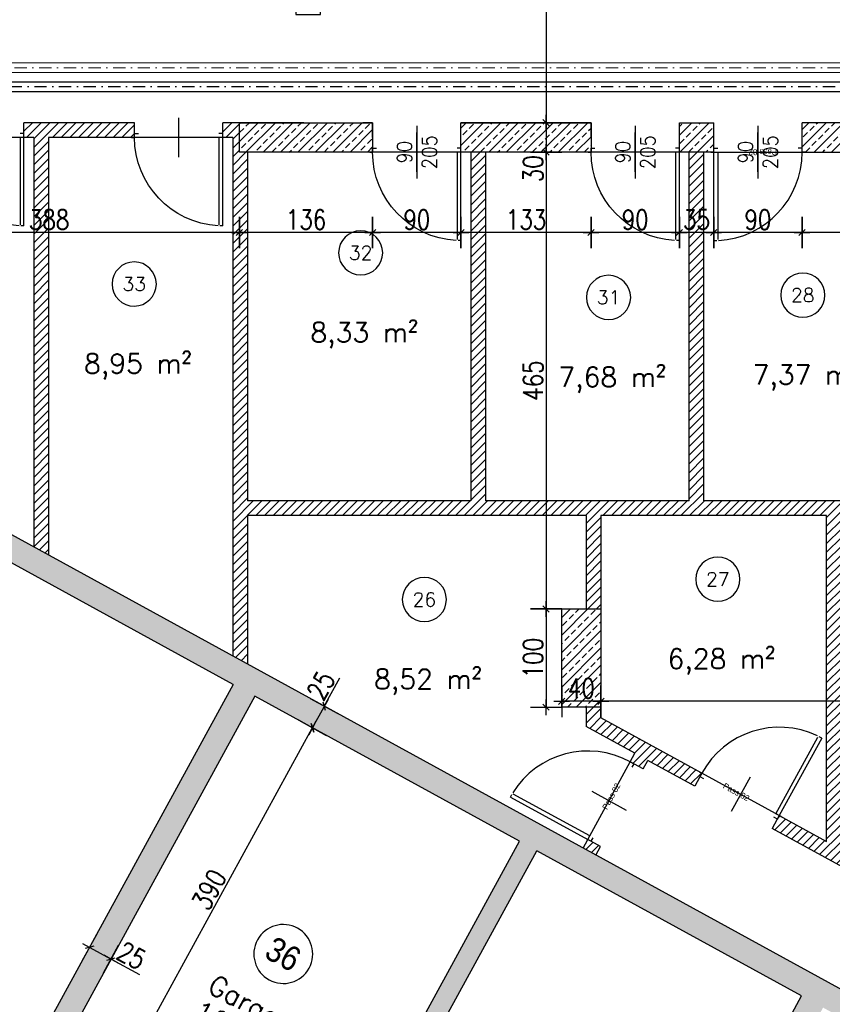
# Model space of a CAD drawing. Header units: centimetres. Extents: x -18458 to 60221, y -11985 to 33979.
# Tile 12 of 50: x 1290 to 2118, y 2102 to 3105. Entities that reach past the tile are written whole.
import ezdxf
from ezdxf.enums import TextEntityAlignment as Align

# ---------------------------------------------------------------- set-up
doc = ezdxf.new("R2010")
doc.units = ezdxf.units.CM
doc.header["$LTSCALE"] = 50
doc.header["$MEASUREMENT"] = 0
doc.header["$PDMODE"] = 34
doc.linetypes.add('DASHDOT2', pattern=[0.5, 0.25, -0.125, 0, -0.125])
for name, color, linetype in [('01_Bemassung', 150, 'Continuous'), ('01_Installationen', 94, 'Continuous'), ('01_Mauern', 1, 'Continuous'), ('01_Mauern_Betonziegel', 147, 'Continuous'), ('01_Schraff_Beton', 5, 'Continuous'), ('01_Schraff_Betonziegel', 125, 'Continuous'), ('01_Text', 2, 'Continuous'), ('01_Tueren', 7, 'Continuous'), ('A-colgrid', 2, 'Continuous')]:
    doc.layers.add(name, color=color, linetype=linetype)
doc.layers.add('04_Inst_Abflüsse', color=44, linetype='Continuous', lineweight=9)
doc.styles.add('ReHe', font='AVGARDN.TTF')
doc.styles.add('Romans', font='Romans.shx')
doc.styles.add('SIPLEX1', font='romans.shx', dxfattribs={"width": 0.8})
doc.dimstyles.new('BEM-50_grundrisse', dxfattribs={"dimscale": 1.6, "dimtxt": 12.5, "dimasz": 0.4, "dimexe": 0.1, "dimexo": 0.5, "dimgap": 2, "dimtad": 1, "dimdec": 0, "dimrnd": 0.5, "dimzin": 12, "dimdsep": 46, "dimtxsty": 'SIPLEX1', "dimblk": 'bempkt', "dimcen": -0.2, "dimdle": 0.05, "dimse1": 1, "dimse2": 1, "dimclrd": 256, "dimclre": 256, "dimclrt": 256, "dimazin": 0, "dimtfac": 1, "dimtdec": 0, "dimtmove": 0, "dimatfit": 2, "dimldrblk": 'BEMPU', "dimfxl": 0, "dimtvp": 1, "dimtolj": 1, "dimtzin": 0, "dimarcsym": 0})
doc.dimstyles.new('Block_bem', dxfattribs={"dimtxt": 6, "dimasz": 0.18, "dimexe": 0.18, "dimexo": 0.0625, "dimgap": 2, "dimtad": 0, "dimdec": 0, "dimzin": 0, "dimdsep": 46, "dimtxsty": 'Standard', "dimcen": 0, "dimse1": 1, "dimse2": 1, "dimsd1": 1, "dimsd2": 1, "dimadec": 0, "dimazin": 0, "dimtfac": 1, "dimtdec": 0, "dimtix": 1, "dimtofl": 0, "dimtmove": 0, "dimatfit": 3, "dimfxl": 0, "dimtolj": 1, "dimtzin": 0, "dimarcsym": 0})

# ---------------------------------------------------------------- blocks, each defined once
blk = doc.blocks.new('*D34')
at = {"layer": 'Defpoints', "color": 0}
for p in [(-86, 0), (-4, 0), (-86, -4)]:
    blk.add_point(p, dxfattribs=at)
at = {"layer": 'Defpoints', "color": 0, "insert": (-50, 0), "char_height": 6, "attachment_point": 5}
blk.add_mtext('\\A1;Pass 82', dxfattribs=at)
blk = doc.blocks.new('*D31')
at = {"layer": 'Defpoints', "color": 0}
for p in [(4, 0), (86, 0), (86, -4)]:
    blk.add_point(p, dxfattribs=at)
at = {"layer": 'Defpoints', "color": 0, "insert": (50, 0), "char_height": 6, "attachment_point": 5}
blk.add_mtext('\\A1;Pass 82', dxfattribs=at)
blk = doc.blocks.new('rs_Keller')
at = {"layer": '01_Text', "color": 0}
blk.add_arc((0, 35), 22.5, 180.191, 179.809, dxfattribs=at)
at = {"layer": '01_Text', "color": 4, "style": 'Romans'}
blk.add_attdef('NR', text='', height=14, dxfattribs=at).set_placement((0, 35), align=Align.MIDDLE_CENTER)
at = {"layer": '01_Text', "color": 0, "style": 'Romans', "flags": 2}
blk.add_attdef('Keller', (-51.2, -26), '', height=20, dxfattribs=at)
at = {"layer": '01_Text', "color": 0, "style": 'Romans'}
blk.add_attdef('Nettofläche', (-51.2, -56), '', height=20, dxfattribs=at)
blk = doc.blocks.new('rs_Garage')
at = {"layer": '01_Text', "color": 0}
blk.add_arc((0, 40), 30, 180.191, 179.809, dxfattribs=at)
at = {"layer": '01_Text', "color": 0, "style": 'ReHe', "width": 0.9}
blk.add_attdef('GAR_NR', text='', height=25, dxfattribs=at).set_placement((0, 40), align=Align.MIDDLE_CENTER)
at = {"layer": '01_Text', "color": 0, "style": 'Romans'}
for tag, p in [('R_Bez', (-50.8, -31)), ('GAR_FL', (-51.2, -61))]:
    blk.add_attdef(tag, p, '', height=20, dxfattribs=at)
at = {"layer": 'Defpoints', "color": 91, "style": 'Romans'}
blk.add_attdef('Br_fl', (-51.5, -91), '', height=10, dxfattribs=at)
blk = doc.blocks.new('bempkt')
at = {"layer": '01_Bemassung', "color": 0}
for p, q in [((0, -25), (0, 25)), ((12.5, 0), (-12.5, 0)), ((-4.95, -4.95), (4.95, 4.95))]:
    blk.add_line(p, q, dxfattribs=at)
blk = doc.blocks.new('*D250')
at = {"layer": '01_Bemassung', "lineweight": -2}
blk.add_line((7888.8, 3858.6), (1039.8, 3858.6), dxfattribs=at)
at = {"layer": 'Defpoints', "color": 0}
for p in [(1039.1, 3858.6), (1039.1, 3659.9), (7889.4, 2999.9)]:
    blk.add_point(p, dxfattribs=at)
at = {"layer": '01_Bemassung', "lineweight": -2, "xscale": 0.6400000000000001, "yscale": 0.6400000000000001, "zscale": 0.6400000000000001, "rotation": 180}
blk.add_blockref('bempkt', (1039.1, 3858.6), dxfattribs=at)
at = {"layer": '01_Bemassung', "lineweight": -2, "xscale": 0.6400000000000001, "yscale": 0.6400000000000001, "zscale": 0.6400000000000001}
blk.add_blockref('bempkt', (7889.4, 3858.6), dxfattribs=at)
at = {"layer": '01_Bemassung', "insert": (4464.3, 3871.8), "char_height": 20, "attachment_point": 5, "style": 'SIPLEX1'}
blk.add_mtext('\\A1;6851', dxfattribs=at)
blk = doc.blocks.new('BEMPU')
at = {"layer": '01_Bemassung', "color": 4}
for p, q in [((0, -25), (0, 25)), ((5, 0), (-5, 0))]:
    blk.add_line(p, q, dxfattribs=at)
blk.add_circle((0, 0), 2.5, dxfattribs=at)
blk = doc.blocks.new('*D251')
at = {"layer": '01_Bemassung', "lineweight": -2}
blk.add_line((8626.3, 3904.9), (1039.8, 3904.9), dxfattribs=at)
at = {"layer": 'Defpoints', "color": 0}
for p in [(1039.1, 3904.9), (1039.1, 3659.9), (8626.9, 2999.9)]:
    blk.add_point(p, dxfattribs=at)
at = {"layer": '01_Bemassung', "lineweight": -2, "xscale": 0.6400000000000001, "yscale": 0.6400000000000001, "zscale": 0.6400000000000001, "rotation": 180}
blk.add_blockref('bempkt', (1039.1, 3904.9), dxfattribs=at)
at = {"layer": '01_Bemassung', "lineweight": -2, "xscale": 0.6400000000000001, "yscale": 0.6400000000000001, "zscale": 0.6400000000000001}
blk.add_blockref('bempkt', (8626.9, 3904.9), dxfattribs=at)
at = {"layer": '01_Bemassung', "insert": (4833, 3918.1), "char_height": 20, "attachment_point": 5, "style": 'SIPLEX1'}
blk.add_mtext('\\A1;7588', dxfattribs=at)
blk = doc.blocks.new('*D393')
at = {"layer": '01_Bemassung', "lineweight": -2}
blk.add_line((2486.3, 2410.9), (1882.6, 2410.9), dxfattribs=at)
at = {"layer": 'Defpoints', "color": 0}
for p in [(2486.9, 2489.9), (1882, 2410.9), (1882, 2404.9)]:
    blk.add_point(p, dxfattribs=at)
at = {"layer": '01_Bemassung', "lineweight": -2, "xscale": 0.6400000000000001, "yscale": 0.6400000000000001, "zscale": 0.6400000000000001, "rotation": 180}
blk.add_blockref('bempkt', (1882, 2410.9), dxfattribs=at)
at = {"layer": '01_Bemassung', "lineweight": -2, "xscale": 0.6400000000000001, "yscale": 0.6400000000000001, "zscale": 0.6400000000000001}
blk.add_blockref('bempkt', (2486.9, 2410.9), dxfattribs=at)
at = {"layer": '01_Bemassung', "insert": (2184.4, 2424.1), "char_height": 20, "attachment_point": 5, "style": 'SIPLEX1'}
blk.add_mtext('\\A1;605', dxfattribs=at)
blk = doc.blocks.new('*D394')
at = {"layer": '01_Bemassung', "lineweight": -2}
blk.add_line((1881.3, 2410.9), (1842.6, 2410.9), dxfattribs=at)
at = {"layer": 'Defpoints', "color": 0}
for p in [(1842, 2454.9), (1842, 2410.9), (1882, 2404.9)]:
    blk.add_point(p, dxfattribs=at)
at = {"layer": '01_Bemassung', "lineweight": -2, "xscale": 0.6400000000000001, "yscale": 0.6400000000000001, "zscale": 0.6400000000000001, "rotation": 180}
blk.add_blockref('bempkt', (1842, 2410.9), dxfattribs=at)
at = {"layer": '01_Bemassung', "lineweight": -2, "xscale": 0.6400000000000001, "yscale": 0.6400000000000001, "zscale": 0.6400000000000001}
blk.add_blockref('bempkt', (1882, 2410.9), dxfattribs=at)
at = {"layer": '01_Bemassung', "insert": (1862, 2424.1), "char_height": 20, "attachment_point": 5, "style": 'SIPLEX1'}
blk.add_mtext('\\A1;40', dxfattribs=at)
blk = doc.blocks.new('*D561')
at = {"layer": '01_Bemassung', "lineweight": -2}
blk.add_line((1041.4, 2203.2), (1298.1, 2062.6), dxfattribs=at)
at = {"layer": 'Defpoints', "color": 0}
for p in [(988.5, 2108), (1298.6, 2062.3), (1246.3, 1966.9)]:
    blk.add_point(p, dxfattribs=at)
at = {"layer": '01_Bemassung', "lineweight": -2, "xscale": 0.6400000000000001, "yscale": 0.6400000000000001, "zscale": 0.6400000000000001}
for p, rotation in [((1040.8, 2203.5), 151.2916145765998), ((1298.6, 2062.3), 331.2916145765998)]:
    blk.add_blockref('bempkt', p, dxfattribs=dict(at, rotation=rotation))
at = {"layer": '01_Bemassung', "insert": (1176.1, 2144.5), "char_height": 20, "attachment_point": 5, "rotation": 331.2916, "style": 'SIPLEX1'}
blk.add_mtext('\\A1;294', dxfattribs=at)
blk = doc.blocks.new('*D572')
at = {"layer": '01_Bemassung', "lineweight": -2}
for p, q in [((1361.5, 2160.2), (1382.3, 2148.8)), ((1382.9, 2148.5), (1411.8, 2132.7))]:
    blk.add_line(p, q, dxfattribs=at)
at = {"layer": 'Defpoints', "color": 0}
for p in [(1507.5, 2428.1), (1529.4, 2416.1), (1382.9, 2148.5)]:
    blk.add_point(p, dxfattribs=at)
at = {"layer": '01_Bemassung', "lineweight": -2, "xscale": 0.6400000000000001, "yscale": 0.6400000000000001, "zscale": 0.6400000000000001}
for p, rotation in [((1361, 2160.5), 151.2916145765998), ((1382.9, 2148.5), 331.2916145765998)]:
    blk.add_blockref('bempkt', p, dxfattribs=dict(at, rotation=rotation))
at = {"layer": '01_Bemassung', "insert": (1403.9, 2152), "char_height": 20, "attachment_point": 5, "rotation": 331.2916, "style": 'SIPLEX1'}
blk.add_mtext('\\A1;25', dxfattribs=at)
blk = doc.blocks.new('*D578')
at = {"layer": '01_Bemassung', "lineweight": -2}
blk.add_line((1401.1, 2042.4), (1587.8, 2383.4), dxfattribs=at)
at = {"layer": 'Defpoints', "color": 0}
for p in [(1588.2, 2383.9), (1664.3, 2342.2), (1348.7, 2070.4)]:
    blk.add_point(p, dxfattribs=at)
at = {"layer": '01_Bemassung', "lineweight": -2, "xscale": 0.6400000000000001, "yscale": 0.6400000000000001, "zscale": 0.6400000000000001}
for p, rotation in [((1588.2, 2383.9), 61.29161457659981), ((1400.8, 2041.9), 241.2916145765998)]:
    blk.add_blockref('bempkt', p, dxfattribs=dict(at, rotation=rotation))
at = {"layer": '01_Bemassung', "insert": (1482.9, 2219.2), "char_height": 20, "attachment_point": 5, "rotation": 61.2916, "style": 'SIPLEX1'}
blk.add_mtext('\\A1;390', dxfattribs=at)
blk = doc.blocks.new('*D579')
at = {"layer": '01_Bemassung', "lineweight": -2}
for p, q in [((1600.2, 2405.9), (1616, 2434.8)), ((1588.5, 2384.5), (1599.9, 2405.3))]:
    blk.add_line(p, q, dxfattribs=at)
at = {"layer": 'Defpoints', "color": 0}
for p in [(1600.2, 2405.9), (1706.4, 2347.7), (1664.3, 2342.2)]:
    blk.add_point(p, dxfattribs=at)
at = {"layer": '01_Bemassung', "lineweight": -2, "xscale": 0.6400000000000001, "yscale": 0.6400000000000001, "zscale": 0.6400000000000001}
for p, rotation in [((1600.2, 2405.9), 61.29161457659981), ((1588.2, 2383.9), 241.2916145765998)]:
    blk.add_blockref('bempkt', p, dxfattribs=dict(at, rotation=rotation))
at = {"layer": '01_Bemassung', "insert": (1596.7, 2426.9), "char_height": 20, "attachment_point": 5, "rotation": 61.2916, "style": 'SIPLEX1'}
blk.add_mtext('\\A1;25', dxfattribs=at)
blk = doc.blocks.new('*D621')
at = {"layer": '01_Bemassung', "lineweight": -2}
blk.add_line((2271.3, 2888.1), (2087.6, 2888.1), dxfattribs=at)
at = {"layer": 'Defpoints', "color": 0}
for p in [(2086.9, 2969.9), (2271.9, 2969.9), (2086.9, 2888.1)]:
    blk.add_point(p, dxfattribs=at)
at = {"layer": '01_Bemassung', "lineweight": -2, "xscale": 0.6400000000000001, "yscale": 0.6400000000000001, "zscale": 0.6400000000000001, "rotation": 180}
blk.add_blockref('bempkt', (2086.9, 2888.1), dxfattribs=at)
at = {"layer": '01_Bemassung', "lineweight": -2, "xscale": 0.6400000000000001, "yscale": 0.6400000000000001, "zscale": 0.6400000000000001}
blk.add_blockref('bempkt', (2271.9, 2888.1), dxfattribs=at)
at = {"layer": '01_Bemassung', "insert": (2179.4, 2901.3), "char_height": 20, "attachment_point": 5, "style": 'SIPLEX1'}
blk.add_mtext('\\A1;185', dxfattribs=at)
blk = doc.blocks.new('*D622')
at = {"layer": '01_Bemassung', "lineweight": -2}
blk.add_line((2086.3, 2888.1), (1997.6, 2888.1), dxfattribs=at)
at = {"layer": 'Defpoints', "color": 0}
for p in [(1996.9, 2999.9), (2086.9, 2969.9), (1996.9, 2888.1)]:
    blk.add_point(p, dxfattribs=at)
at = {"layer": '01_Bemassung', "lineweight": -2, "xscale": 0.6400000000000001, "yscale": 0.6400000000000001, "zscale": 0.6400000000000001, "rotation": 180}
blk.add_blockref('bempkt', (1996.9, 2888.1), dxfattribs=at)
at = {"layer": '01_Bemassung', "lineweight": -2, "xscale": 0.6400000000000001, "yscale": 0.6400000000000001, "zscale": 0.6400000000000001}
blk.add_blockref('bempkt', (2086.9, 2888.1), dxfattribs=at)
at = {"layer": '01_Bemassung', "insert": (2041.9, 2901.3), "char_height": 20, "attachment_point": 5, "style": 'SIPLEX1'}
blk.add_mtext('\\A1;90', dxfattribs=at)
blk = doc.blocks.new('*D623')
at = {"layer": '01_Bemassung', "lineweight": -2}
blk.add_line((1996.3, 2888.1), (1962.6, 2888.1), dxfattribs=at)
at = {"layer": 'Defpoints', "color": 0}
for p in [(1961.9, 2999.9), (1996.9, 2999.9), (1961.9, 2888.1)]:
    blk.add_point(p, dxfattribs=at)
at = {"layer": '01_Bemassung', "lineweight": -2, "xscale": 0.6400000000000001, "yscale": 0.6400000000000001, "zscale": 0.6400000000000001, "rotation": 180}
blk.add_blockref('bempkt', (1961.9, 2888.1), dxfattribs=at)
at = {"layer": '01_Bemassung', "lineweight": -2, "xscale": 0.6400000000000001, "yscale": 0.6400000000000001, "zscale": 0.6400000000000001}
blk.add_blockref('bempkt', (1996.9, 2888.1), dxfattribs=at)
at = {"layer": '01_Bemassung', "insert": (1979.4, 2901.3), "char_height": 20, "attachment_point": 5, "style": 'SIPLEX1'}
blk.add_mtext('\\A1;35', dxfattribs=at)
blk = doc.blocks.new('*D624')
at = {"layer": '01_Bemassung', "lineweight": -2}
blk.add_line((1961.3, 2888.1), (1872.6, 2888.1), dxfattribs=at)
at = {"layer": 'Defpoints', "color": 0}
for p in [(1871.9, 2999.9), (1961.9, 2999.9), (1871.9, 2888.1)]:
    blk.add_point(p, dxfattribs=at)
at = {"layer": '01_Bemassung', "lineweight": -2, "xscale": 0.6400000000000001, "yscale": 0.6400000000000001, "zscale": 0.6400000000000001, "rotation": 180}
blk.add_blockref('bempkt', (1871.9, 2888.1), dxfattribs=at)
at = {"layer": '01_Bemassung', "lineweight": -2, "xscale": 0.6400000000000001, "yscale": 0.6400000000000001, "zscale": 0.6400000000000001}
blk.add_blockref('bempkt', (1961.9, 2888.1), dxfattribs=at)
at = {"layer": '01_Bemassung', "insert": (1916.9, 2901.3), "char_height": 20, "attachment_point": 5, "style": 'SIPLEX1'}
blk.add_mtext('\\A1;90', dxfattribs=at)
blk = doc.blocks.new('*D625')
at = {"layer": '01_Bemassung', "lineweight": -2}
blk.add_line((1871.3, 2888.1), (1740.1, 2888.1), dxfattribs=at)
at = {"layer": 'Defpoints', "color": 0}
for p in [(1739.4, 2999.9), (1871.9, 2999.9), (1739.4, 2888.1)]:
    blk.add_point(p, dxfattribs=at)
at = {"layer": '01_Bemassung', "lineweight": -2, "xscale": 0.6400000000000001, "yscale": 0.6400000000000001, "zscale": 0.6400000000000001, "rotation": 180}
blk.add_blockref('bempkt', (1739.4, 2888.1), dxfattribs=at)
at = {"layer": '01_Bemassung', "lineweight": -2, "xscale": 0.6400000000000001, "yscale": 0.6400000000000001, "zscale": 0.6400000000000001}
blk.add_blockref('bempkt', (1871.9, 2888.1), dxfattribs=at)
at = {"layer": '01_Bemassung', "insert": (1805.7, 2901.3), "char_height": 20, "attachment_point": 5, "style": 'SIPLEX1'}
blk.add_mtext('\\A1;133', dxfattribs=at)
blk = doc.blocks.new('*D626')
at = {"layer": '01_Bemassung', "lineweight": -2}
blk.add_line((1738.8, 2888.1), (1650.1, 2888.1), dxfattribs=at)
at = {"layer": 'Defpoints', "color": 0}
for p in [(1649.4, 2999.9), (1739.4, 2999.9), (1649.4, 2888.1)]:
    blk.add_point(p, dxfattribs=at)
at = {"layer": '01_Bemassung', "lineweight": -2, "xscale": 0.6400000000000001, "yscale": 0.6400000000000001, "zscale": 0.6400000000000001, "rotation": 180}
blk.add_blockref('bempkt', (1649.4, 2888.1), dxfattribs=at)
at = {"layer": '01_Bemassung', "lineweight": -2, "xscale": 0.6400000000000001, "yscale": 0.6400000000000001, "zscale": 0.6400000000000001}
blk.add_blockref('bempkt', (1739.4, 2888.1), dxfattribs=at)
at = {"layer": '01_Bemassung', "insert": (1694.4, 2901.3), "char_height": 20, "attachment_point": 5, "style": 'SIPLEX1'}
blk.add_mtext('\\A1;90', dxfattribs=at)
blk = doc.blocks.new('*D627')
at = {"layer": '01_Bemassung', "lineweight": -2}
blk.add_line((1648.8, 2888.1), (1514.3, 2888.1), dxfattribs=at)
at = {"layer": 'Defpoints', "color": 0}
for p in [(1513.7, 2999.9), (1649.4, 2999.9), (1513.7, 2888.1)]:
    blk.add_point(p, dxfattribs=at)
at = {"layer": '01_Bemassung', "lineweight": -2, "xscale": 0.6400000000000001, "yscale": 0.6400000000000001, "zscale": 0.6400000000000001, "rotation": 180}
blk.add_blockref('bempkt', (1513.7, 2888.1), dxfattribs=at)
at = {"layer": '01_Bemassung', "lineweight": -2, "xscale": 0.6400000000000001, "yscale": 0.6400000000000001, "zscale": 0.6400000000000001}
blk.add_blockref('bempkt', (1649.4, 2888.1), dxfattribs=at)
at = {"layer": '01_Bemassung', "insert": (1581.6, 2901.3), "char_height": 20, "attachment_point": 5, "style": 'SIPLEX1'}
blk.add_mtext('\\A1;136', dxfattribs=at)
blk = doc.blocks.new('*D628')
at = {"layer": '01_Bemassung', "lineweight": -2}
blk.add_line((1513.1, 2888.1), (1126.8, 2888.1), dxfattribs=at)
at = {"layer": 'Defpoints', "color": 0}
for p in [(1126.2, 2999.9), (1513.7, 2999.9), (1126.2, 2888.1)]:
    blk.add_point(p, dxfattribs=at)
at = {"layer": '01_Bemassung', "lineweight": -2, "xscale": 0.6400000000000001, "yscale": 0.6400000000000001, "zscale": 0.6400000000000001, "rotation": 180}
blk.add_blockref('bempkt', (1126.2, 2888.1), dxfattribs=at)
at = {"layer": '01_Bemassung', "lineweight": -2, "xscale": 0.6400000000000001, "yscale": 0.6400000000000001, "zscale": 0.6400000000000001}
blk.add_blockref('bempkt', (1513.7, 2888.1), dxfattribs=at)
at = {"layer": '01_Bemassung', "insert": (1319.9, 2901.3), "char_height": 20, "attachment_point": 5, "style": 'SIPLEX1'}
blk.add_mtext('\\A1;388', dxfattribs=at)
blk = doc.blocks.new('*D633')
at = {"layer": '01_Bemassung', "lineweight": -2}
blk.add_line((1826.1, 3629.2), (1826.1, 3000.5), dxfattribs=at)
at = {"layer": 'Defpoints', "color": 0}
for p in [(1584, 3629.9), (1793.4, 2999.9), (1826.1, 2999.9)]:
    blk.add_point(p, dxfattribs=at)
at = {"layer": '01_Bemassung', "lineweight": -2, "xscale": 0.6400000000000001, "yscale": 0.6400000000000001, "zscale": 0.6400000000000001}
for p, rotation in [((1826.1, 3629.9), 90), ((1826.1, 2999.9), 270)]:
    blk.add_blockref('bempkt', p, dxfattribs=dict(at, rotation=rotation))
at = {"layer": '01_Bemassung', "insert": (1812.9, 3314.9), "char_height": 20, "attachment_point": 5, "rotation": 90, "style": 'SIPLEX1'}
blk.add_mtext('\\A1;630', dxfattribs=at)
blk = doc.blocks.new('*D634')
at = {"layer": '01_Bemassung', "lineweight": -2}
for p, q in [((1826.1, 2999.2), (1826.1, 2970.5)), ((1826.1, 2969.9), (1826.1, 2936.9))]:
    blk.add_line(p, q, dxfattribs=at)
at = {"layer": 'Defpoints', "color": 0}
for p in [(1793.4, 2999.9), (1793.4, 2969.9), (1826.1, 2969.9)]:
    blk.add_point(p, dxfattribs=at)
at = {"layer": '01_Bemassung', "lineweight": -2, "xscale": 0.6400000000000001, "yscale": 0.6400000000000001, "zscale": 0.6400000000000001}
for p, rotation in [((1826.1, 2999.9), 90), ((1826.1, 2969.9), 270)]:
    blk.add_blockref('bempkt', p, dxfattribs=dict(at, rotation=rotation))
at = {"layer": '01_Bemassung', "insert": (1812.9, 2953.1), "char_height": 20, "attachment_point": 5, "rotation": 90, "style": 'SIPLEX1'}
blk.add_mtext('\\A1;30', dxfattribs=at)
blk = doc.blocks.new('*D635')
at = {"layer": '01_Bemassung', "lineweight": -2}
blk.add_line((1826.1, 2969.2), (1826.1, 2505.5), dxfattribs=at)
at = {"layer": 'Defpoints', "color": 0}
for p in [(1793.4, 2969.9), (1826.1, 2504.9), (1829.7, 2504.9)]:
    blk.add_point(p, dxfattribs=at)
at = {"layer": '01_Bemassung', "lineweight": -2, "xscale": 0.6400000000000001, "yscale": 0.6400000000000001, "zscale": 0.6400000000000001}
for p, rotation in [((1826.1, 2969.9), 90), ((1826.1, 2504.9), 270)]:
    blk.add_blockref('bempkt', p, dxfattribs=dict(at, rotation=rotation))
at = {"layer": '01_Bemassung', "insert": (1812.9, 2737.4), "char_height": 20, "attachment_point": 5, "rotation": 90, "style": 'SIPLEX1'}
blk.add_mtext('\\A1;465', dxfattribs=at)
blk = doc.blocks.new('*D636')
at = {"layer": '01_Bemassung', "lineweight": -2}
blk.add_line((1826.1, 2504.2), (1826.1, 2405.5), dxfattribs=at)
at = {"layer": 'Defpoints', "color": 0}
for p in [(1829.7, 2504.9), (1826.1, 2404.9), (1829.7, 2404.9)]:
    blk.add_point(p, dxfattribs=at)
at = {"layer": '01_Bemassung', "lineweight": -2, "xscale": 0.6400000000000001, "yscale": 0.6400000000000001, "zscale": 0.6400000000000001}
for p, rotation in [((1826.1, 2504.9), 90), ((1826.1, 2404.9), 270)]:
    blk.add_blockref('bempkt', p, dxfattribs=dict(at, rotation=rotation))
at = {"layer": '01_Bemassung', "insert": (1812.9, 2454.9), "char_height": 20, "attachment_point": 5, "rotation": 90, "style": 'SIPLEX1'}
blk.add_mtext('\\A1;100', dxfattribs=at)
blk = doc.blocks.new('oeffmass')
at = {"layer": '01_Text'}
blk.add_line((17.87, 0), (-17.87, 0), dxfattribs=at)
at = {"layer": '01_Text', "style": 'SIPLEX1', "width": 0.9}
for tag, p in [('TÜRBREITE', (0, 3.4)), ('TÜRHÖHE', (0, -13.59))]:
    blk.add_attdef(tag, text='', height=10, dxfattribs=at).set_placement(p, align=Align.CENTER)
blk = doc.blocks.new('*U33')
at = {"layer": '01_Tueren', "color": 0}
for p, q in [((0, 89.9), (-3, 89.9)), ((-45, 20), (-45, -20)), ((-93, 0), (-90, 0)), ((-90, 0), (-90, -4)), ((3, 0), (0, 0)), ((0, 0), (0, -4)), ((-90, -4), (-86, -4)), ((0, -4), (-4, -4))]:
    blk.add_line(p, q, dxfattribs=at)
blk.add_lwpolyline([(0, 89.9), (0, 0), (-4, 0), (-4, 88.8)], dxfattribs=at)
blk.add_arc((0, 0), 90, 93.1819, 180, dxfattribs=at)
at = {"layer": 'Defpoints', "color": 91}
blk.add_line((0, 0), (-90, 0), dxfattribs=at)
dim = blk.add_linear_dim(base=(-86, 0), p1=(-4, 0), p2=(-86, -4), angle=180, text='Pass <>', dimstyle='Block_bem', dxfattribs=at)
dim.commit()
dim.dimension.update_dxf_attribs({"geometry": '*D34', "text_midpoint": (-50, 0), "dimtype": 160})
blk = doc.blocks.new('*U30')
at = {"layer": '01_Tueren', "color": 0}
for p, q in [((0, 89.9), (3, 89.9)), ((45, 20), (45, -20)), ((-3, 0), (0, 0)), ((0, 0), (0, -4)), ((93, 0), (90, 0)), ((90, 0), (90, -4)), ((0, -4), (4, -4)), ((90, -4), (86, -4))]:
    blk.add_line(p, q, dxfattribs=at)
blk.add_lwpolyline([(0, 89.9), (0, 0), (4, 0), (4, 88.8)], dxfattribs=at)
blk.add_arc((0, 0), 90, 0, 86.8181, dxfattribs=at)
at = {"layer": 'Defpoints', "color": 91}
blk.add_line((0, 0), (90, 0), dxfattribs=at)
dim = blk.add_linear_dim(base=(86, 0), p1=(4, 0), p2=(86, -4), angle=0, text='Pass <>', dimstyle='Block_bem', dxfattribs=at)
dim.commit()
dim.dimension.update_dxf_attribs({"geometry": '*D31', "text_midpoint": (50, 0), "dimtype": 160})

msp = doc.modelspace()

# ---------------------------------------------------------------- hatches: boundary and pattern name
at = {"layer": '01_Schraff_Beton'}
h = msp.add_hatch(dxfattribs=at)
h.set_pattern_fill('ANSI33', color=256, scale=50, style=0)
h.set_pattern_definition([(286.2916, (1816.673, 2258.775), (11.99808, 3.50658), []), (286.2916, (1812.427, 2251.023), (11.99808, 3.50658), [6.25, -3.125])])
h.paths.add_polyline_path([(-286.1, 879.8), (-284.1, 912.9), (-397.2, 974.9), (-266.5, 1213.5), (-232.8, 1275), (-157.2, 1413), (2088.1, 183.3), (2275.6, 525.7), (2284.4, 520.9), (2294, 538.4), (2285.2, 543.2), (2353.3, 667.6), (2364.3, 667.6), (2364.3, 687.6), (2346.7, 697.2), (2082.5, 214.8), (1837, 349.3), (2101.1, 831.7), (2083.6, 841.3), (1819.4, 358.9), (1573.8, 493.4), (1838, 975.8), (1820.5, 985.4), (1556.3, 503), (1308.5, 638.7), (1548.7, 1077.3), (1559.7, 1071.3), (1583.7, 1115.1), (1539.8, 1139.1), (1515.8, 1095.3), (1526.8, 1089.3), (1286.6, 650.7), (1016.9, 798.4), (1281.1, 1280.8), (1263.5, 1290.4), (999.3, 808.1), (729.6, 955.8), (969.8, 1394.3), (980.8, 1388.3), (1004.8, 1432.1), (960.9, 1456.2), (936.9, 1412.3), (947.9, 1406.3), (707.7, 967.8), (443.5, 1112.5), (707.7, 1594.9), (690.2, 1604.5), (426, 1122.1), (168.3, 1263.2), (432.5, 1745.6), (410.6, 1757.6), (146.4, 1275.2), (-145.2, 1434.9), (740.7, 3052.5), (872.2, 2980.4), (786.1, 2823.2), (946.2, 2735.5), (691.6, 2270.7), (713.5, 2258.7), (968.1, 2723.5), (1221.2, 2584.9), (966.6, 2120.1), (988.5, 2108), (1243.1, 2572.9), (1507.5, 2428.1), (1320.2, 2086), (1313.6, 2089.6), (1246.3, 1966.9), (1281.4, 1947.6), (1348.7, 2070.4), (1342.1, 2074), (1529.4, 2416.1), (1799.1, 2268.4), (1544.5, 1803.5), (1562.1, 1793.9), (1816.7, 2258.8), (2086.4, 2111.1), (1889.4, 1751.5), (1885, 1753.9), (1827.4, 1648.6), (1858.1, 1631.8), (1915.7, 1737.1), (1911.4, 1739.5), (2108.3, 2099.1), (2356.1, 1963.4), (2101.5, 1498.5), (2119, 1488.9), (2373.6, 1953.8), (2531.9, 1867.1), (2531.9, 1829.9), (2599.8, 1829.9), (2619.2, 1819.3), (2364.6, 1354.4), (2500.7, 1279.9), (2505.8, 1299.9), (2391.8, 1362.3), (2647.8, 1829.9), (2597.4, 1859.9), (2597.1, 1859.9), (815.7, 2835.5), (901.2, 2991.7), (901.2, 3014.9), (881.2, 3014.9), (881.2, 3004), (752.7, 3074.4), (881.2, 3309.1), (901.2, 3345.6), (1056.9, 3629.9), (1039.1, 3659.9), (-437.9, 963)])
h = msp.add_hatch(dxfattribs=at)
h.set_pattern_fill('ANSI33', color=256, scale=50, style=0)
h.paths.add_polyline_path([(1649.4, 2999.9), (1513.7, 2999.9), (1513.7, 2969.9), (1649.4, 2969.9)])
h = msp.add_hatch(dxfattribs=at)
h.set_pattern_fill('ANSI33', color=256, scale=50, style=0)
h.paths.add_polyline_path([(1871.9, 2999.9), (1739.4, 2999.9), (1739.4, 2969.9), (1871.9, 2969.9)])
h = msp.add_hatch(dxfattribs=at)
h.set_pattern_fill('ANSI33', color=256, scale=50, style=0)
h.paths.add_polyline_path([(1996.9, 2999.9), (1961.9, 2999.9), (1961.9, 2969.9), (1996.9, 2969.9)])
h = msp.add_hatch(dxfattribs=at)
h.set_pattern_fill('ANSI33', color=256, scale=50, style=0)
h.set_pattern_definition([(45, (20000, -20000), (-8.838835, 8.838835), []), (45, (20008.839, -20000), (-8.838835, 8.838835), [6.25, -3.125])])
h.paths.add_polyline_path([(2271.9, 2999.9), (2086.9, 2999.9), (2086.9, 2969.9), (2271.9, 2969.9)], flags=17)
h = msp.add_hatch(dxfattribs=at)
h.set_pattern_fill('ANSI33', color=256, scale=50, style=0)
h.paths.add_polyline_path([(1882, 2504.9), (1842, 2504.9), (1842, 2404.9), (1882, 2404.9)])
at = {"layer": '01_Schraff_Betonziegel'}
h = msp.add_hatch(dxfattribs=at)
h.set_pattern_fill('ANSI31', color=256, scale=50, style=0)
h.paths.add_polyline_path([(1319.2, 2984.9), (1406.9, 2984.9), (1406.9, 2999.9), (1294.2, 2999.9), (1294.2, 2984.9), (1304.2, 2984.9), (1304.2, 2568), (1319.2, 2559.7)])
h = msp.add_hatch(dxfattribs=at)
h.set_pattern_fill('ANSI31', color=256, scale=50, style=0)
h.paths.add_polyline_path([(1521.9, 2969.9), (1513.7, 2969.9), (1513.7, 2999.9), (1496.9, 2999.9), (1496.9, 2984.9), (1506.9, 2984.9), (1506.9, 2456.9), (1521.9, 2448.7), (1521.9, 2599.9), (1867, 2599.9), (1867, 2504.9), (1882, 2504.9), (1882, 2599.9), (2111.9, 2599.9), (2111.9, 2268.1), (2063.7, 2294.5), (2056.5, 2281.4), (2128.5, 2241.9), (2135.7, 2255.1), (2126.9, 2259.9), (2126.9, 2599.9), (2361.9, 2599.9), (2361.9, 2131.2), (2214.6, 2211.8), (2207.4, 2198.7), (2376.9, 2105.9), (2376.9, 2599.9), (2431.9, 2599.9), (2431.9, 2999.9), (2406.9, 2999.9), (2406.9, 2984.9), (2416.9, 2984.9), (2416.9, 2614.9), (1986.9, 2614.9), (1986.9, 2969.9), (1971.9, 2969.9), (1971.9, 2614.9), (1764.4, 2614.9), (1764.4, 2969.9), (1749.4, 2969.9), (1749.4, 2614.9), (1521.9, 2614.9)])
h = msp.add_hatch(dxfattribs=at)
h.set_pattern_fill('ANSI31', color=256, scale=50, style=0)
h.paths.add_polyline_path([(1882, 2394), (1882, 2404.9), (1867, 2404.9), (1867, 2385.2), (1916.6, 2358), (1911.8, 2349.2), (1925, 2342), (1929.8, 2350.8), (1977.5, 2324.6), (1984.7, 2337.7)])
h = msp.add_hatch(dxfattribs=at)
h.set_pattern_fill('ANSI31', color=256, scale=50, style=0)
h.set_pattern_definition([(45, (20000, -20000), (-4.4194174, 4.4194174), [])])
h.paths.add_polyline_path([(1881.7, 2263.1), (1868.6, 2270.3), (1863.8, 2261.5), (1876.9, 2254.3)], flags=17)

# ---------------------------------------------------------------- linework, layer by layer
at = {"layer": '01_Installationen'}
for p, q in [((854.3, 3041.6), (3181.1, 3041.6)), ((851.7, 3031.6), (3177, 3031.6))]:
    msp.add_line(p, q, dxfattribs=at)
at = {"layer": '01_Installationen', "linetype": 'DASHDOT2'}
msp.add_line((853, 3036.6), (3179.1, 3036.6), dxfattribs=at)
at = {"layer": '01_Mauern'}
for p, q in [((1996.9, 2969.9), (1996.9, 2999.9)), ((2086.9, 2969.9), (2086.9, 2999.9)), ((2271.9, 2999.9), (2086.9, 2999.9)), ((2086.9, 2969.9), (2271.9, 2969.9)), ((1507.5, 2428.1), (1243.3, 2572.8)), ((1507.5, 2428.1), (1320.2, 2086)), ((1529.4, 2416.1), (1342.1, 2074)), ((1799.1, 2268.4), (1529.4, 2416.1)), ((1544.5, 1803.5), (1799.1, 2268.4)), ((1562.1, 1793.9), (1816.7, 2258.8)), ((2086.4, 2111.1), (1816.7, 2258.8)), ((1889.4, 1751.5), (2086.4, 2111.1))]:
    msp.add_line(p, q, dxfattribs=at)
for points in [[(2597.1, 1859.9), (815.7, 2835.5), (901.2, 2991.7), (901.2, 3014.9), (881.2, 3014.9), (881.2, 3004), (752.7, 3074.4), (881.2, 3309.1), (881.2, 3104.9), (901.2, 3104.9), (901.2, 3345.6), (1056.9, 3629.9), (1571.2, 3629.9), (1571.2, 3109.9), (1596.2, 3109.9), (1596.2, 3629.9), (2541.9, 3629.9)], [(1996.9, 2969.9), (1961.9, 2969.9), (1961.9, 2999.9), (1996.9, 2999.9)]]:
    msp.add_lwpolyline(points, dxfattribs=at)
for points in [[(1513.7, 2999.9), (1649.4, 2999.9), (1649.4, 2969.9), (1513.7, 2969.9)], [(1739.4, 2999.9), (1871.9, 2999.9), (1871.9, 2969.9), (1739.4, 2969.9)], [(1842, 2504.9), (1882, 2504.9), (1882, 2404.9), (1842, 2404.9)]]:
    msp.add_lwpolyline(points, close=True, dxfattribs=at)
at = {"layer": '01_Mauern_Betonziegel'}
for p, q in [((1406.9, 2999.9), (1294.2, 2999.9)), ((1294.2, 2984.9), (1294.2, 2999.9)), ((1406.9, 2984.9), (1406.9, 2999.9)), ((1496.9, 2984.9), (1496.9, 2999.9)), ((1579.4, 2999.9), (1496.9, 2999.9)), ((1649.4, 2999.9), (1639.4, 2999.9)), ((1649.4, 2984.9), (1649.4, 2999.9)), ((1871.9, 2999.9), (1739.4, 2999.9)), ((1739.4, 2984.9), (1739.4, 2999.9)), ((1871.9, 2984.9), (1871.9, 2999.9)), ((1961.9, 2999.9), (1971.9, 2999.9)), ((1961.9, 2984.9), (1961.9, 2999.9)), ((1304.2, 2984.9), (1294.2, 2984.9)), ((1304.2, 2984.9), (1304.2, 2568)), ((1406.9, 2984.9), (1319.2, 2984.9)), ((1319.2, 2984.9), (1319.2, 2559.7)), ((1506.9, 2984.9), (1496.9, 2984.9)), ((1506.9, 2984.9), (1506.9, 2456.9)), ((1521.9, 2969.9), (1521.9, 2614.9)), ((1749.4, 2969.9), (1749.4, 2614.9)), ((1764.4, 2969.9), (1764.4, 2614.9)), ((1971.9, 2614.9), (1971.9, 2969.9)), ((1986.9, 2614.9), (1986.9, 2969.9)), ((1749.4, 2614.9), (1521.9, 2614.9)), ((1971.9, 2614.9), (1764.4, 2614.9)), ((2416.9, 2614.9), (1986.9, 2614.9)), ((1521.9, 2599.9), (1521.9, 2448.7)), ((1867, 2599.9), (1521.9, 2599.9)), ((1867, 2599.9), (1867, 2504.9)), ((1882, 2599.9), (1882, 2504.9)), ((2111.9, 2599.9), (1882, 2599.9)), ((2111.9, 2268.1), (2111.9, 2599.9)), ((1867, 2404.9), (1867, 2385.2)), ((1882, 2404.9), (1882, 2394)), ((1984.7, 2337.7), (1882, 2394)), ((1916.6, 2358), (1867, 2385.2)), ((1911.8, 2349.2), (1916.6, 2358)), ((1925, 2342), (1911.8, 2349.2)), ((1925, 2342), (1929.8, 2350.8)), ((1977.5, 2324.6), (1929.8, 2350.8)), ((1984.7, 2337.7), (1977.5, 2324.6)), ((2063.7, 2294.5), (2056.5, 2281.4)), ((2063.7, 2294.5), (2111.9, 2268.1)), ((2128.5, 2241.9), (2056.5, 2281.4)), ((1863.8, 2261.5), (1868.6, 2270.3)), ((1881.7, 2263.1), (1868.6, 2270.3)), ((1876.9, 2254.3), (1881.7, 2263.1))]:
    msp.add_line(p, q, dxfattribs=at)
at = {"layer": '04_Inst_Abflüsse'}
for p, q in [((859.2, 3060.9), (3272.9, 3060.9)), ((856.6, 3050.9), (3272.9, 3050.9))]:
    msp.add_line(p, q, dxfattribs=at)
at = {"layer": '04_Inst_Abflüsse', "linetype": 'DASHDOT2'}
msp.add_line((857.9, 3055.9), (3272.9, 3055.9), dxfattribs=at)

# ---------------------------------------------------------------- block references
at = {"layer": '01_Text', "xscale": 1.5, "yscale": 1.5, "zscale": 1.5, "rotation": 90}
for p in [(1694.4, 2969.9), (1916.9, 2969.9), (2041.9, 2969.9)]:
    msp.add_blockref('oeffmass', p, dxfattribs=at).add_auto_attribs({'TÜRBREITE': '90', 'TÜRHÖHE': '205'})
at = {"layer": '01_Text'}
ref = msp.add_blockref('rs_Keller', (1637.2, 2832.4), dxfattribs=at)
ref.add_attrib('NR', '32', dxfattribs={"color": 4, "height": 14, "rotation": 360, "style": 'Romans'}).set_placement((1637.2, 2867.4), align=Align.MIDDLE_CENTER)
ref.add_attrib('Nettofläche', '8,33 m²', (1586, 2776.5), dxfattribs={"color": 0, "height": 20, "rotation": 360, "style": 'Romans'})
ref = msp.add_blockref('rs_Keller', (1406.6, 2800.7), dxfattribs=at)
ref.add_attrib('NR', '33', dxfattribs={"color": 4, "height": 14, "rotation": 360, "style": 'Romans'}).set_placement((1406.6, 2835.7), align=Align.MIDDLE_CENTER)
ref.add_attrib('Nettofläche', '8,95 m²', (1355.4, 2744.7), dxfattribs={"color": 0, "height": 20, "rotation": 360, "style": 'Romans'})
ref = msp.add_blockref('rs_Keller', (2087.6, 2789.4), dxfattribs=at)
ref.add_attrib('NR', '28', dxfattribs={"color": 4, "height": 14, "rotation": 360, "style": 'Romans'}).set_placement((2087.6, 2824.4), align=Align.MIDDLE_CENTER)
ref.add_attrib('Nettofläche', '7,37 m²', (2036.4, 2733.4), dxfattribs={"color": 0, "height": 20, "rotation": 360, "style": 'Romans'})
ref = msp.add_blockref('rs_Keller', (1889.8, 2787.1), dxfattribs=at)
ref.add_attrib('NR', '31', dxfattribs={"color": 4, "height": 14, "rotation": 360, "style": 'Romans'}).set_placement((1889.8, 2822.1), align=Align.MIDDLE_CENTER)
ref.add_attrib('Nettofläche', '7,68 m²', (1838.6, 2731.1), dxfattribs={"color": 0, "height": 20, "rotation": 360, "style": 'Romans'})
ref = msp.add_blockref('rs_Keller', (2001, 2500.2), dxfattribs=at)
ref.add_attrib('NR', '27', dxfattribs={"color": 4, "height": 14, "rotation": 360, "style": 'Romans'}).set_placement((2001, 2535.2), align=Align.MIDDLE_CENTER)
ref.add_attrib('Nettofläche', '6,28 m²', (1949.8, 2444.2), dxfattribs={"color": 0, "height": 20, "rotation": 360, "style": 'Romans'})
ref = msp.add_blockref('rs_Keller', (1702.1, 2479.5), dxfattribs=at)
ref.add_attrib('NR', '26', dxfattribs={"color": 4, "height": 14, "rotation": 360, "style": 'Romans'}).set_placement((1702.1, 2514.5), align=Align.MIDDLE_CENTER)
ref.add_attrib('Nettofläche', '8,52 m²', (1650.9, 2423.5), dxfattribs={"color": 0, "height": 20, "rotation": 360, "style": 'Romans'})
at = {"layer": '01_Tueren', "xscale": -1, "rotation": 180}
for p in [(1294.2, 2984.9), (1496.9, 2984.9), (1739.4, 2969.9), (1961.9, 2969.9)]:
    msp.add_blockref('*U33', p, dxfattribs=at)
at = {"layer": '01_Tueren'}
for name, p, rotation in [('*U33', (1996.9, 2969.9), 180), ('*U33', (2063.7, 2294.5), 331.2916145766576), ('*U30', (1868.6, 2270.3), 61.29161457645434)]:
    msp.add_blockref(name, p, dxfattribs=dict(at, rotation=rotation))
at = {"layer": 'A-colgrid', "rotation": 331.2916145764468}
msp.add_blockref('rs_Garage', (1539.2, 2118.6), dxfattribs=at).add_auto_attribs({'GAR_NR': '36', 'R_Bez': 'Garage', 'GAR_FL': '16,22 m²', 'Br_fl': '----'})

# ---------------------------------------------------------------- dimensions: what is measured, and where the dimension line sits
at = {"layer": '01_Bemassung'}
for base, p1, p2, picture, middle in [((1039.1, 3904.9), (8626.9, 2999.9), (1039.1, 3659.9), '*D251', (4833, 3918.1)), ((1039.1, 3858.6), (7889.4, 2999.9), (1039.1, 3659.9), '*D250', (4464.3, 3871.8)), ((1126.1903, 2888.1005), (1513.7016, 2999.8735), (1126.1903, 2999.8735), '*D628', (1319.946, 2901.3005)), ((1513.7, 2888.1), (1649.4, 2999.9), (1513.7, 2999.9), '*D627', (1581.6, 2901.3)), ((1649.4, 2888.1), (1739.4, 2999.9), (1649.4, 2999.9), '*D626', (1694.4, 2901.3)), ((1739.4216327, 2888.1004718), (1871.9216327, 2999.8735016), (1739.4216327, 2999.8735016), '*D625', (1805.6716327, 2901.3004718)), ((1871.9, 2888.1), (1961.9, 2999.9), (1871.9, 2999.9), '*D624', (1916.9, 2901.3)), ((1961.9, 2888.1), (1996.9, 2999.9), (1961.9, 2999.9), '*D623', (1979.4, 2901.3)), ((1996.9, 2888.1), (2086.9, 2969.9), (1996.9, 2999.9), '*D622', (2041.9, 2901.3)), ((2086.9, 2888.1), (2271.9, 2969.9), (2086.9, 2969.9), '*D621', (2179.4, 2901.3)), ((1882, 2410.9), (2486.9, 2489.9), (1882, 2404.9), '*D393', (2184.4, 2424.1)), ((1842, 2410.9), (1882, 2404.9), (1842, 2454.9), '*D394', (1862, 2424.1))]:
    dim = msp.add_linear_dim(base=base, p1=p1, p2=p2, dimstyle='BEM-50_grundrisse', dxfattribs=at)
    dim.commit()
    dim.dimension.update_dxf_attribs({"geometry": picture, "text_midpoint": middle})
for base, p1, p2, angle, picture, middle in [((1826.1, 2999.9), (1584, 3629.9), (1793.4, 2999.9), 90, '*D633', (1812.9, 3314.9)), ((1826.1, 2969.9), (1793.4, 2999.9), (1793.4, 2969.9), 90, '*D634', (1812.9, 2953.1)), ((1826.1, 2504.9), (1793.4, 2969.9), (1829.7, 2504.9), 90, '*D635', (1812.9, 2737.4)), ((1826.1, 2404.9), (1829.7, 2504.9), (1829.7, 2404.9), 90, '*D636', (1812.9, 2454.9)), ((1600.2, 2405.9), (1664.3, 2342.2), (1706.4, 2347.7), 61.2916, '*D579', (1596.7, 2426.9)), ((1382.9, 2148.5), (1507.5, 2428.1), (1529.4, 2416.1), 331.2916, '*D572', (1403.9, 2152)), ((1588.2, 2383.9), (1348.7, 2070.4), (1664.3, 2342.2), 61.2916, '*D578', (1482.9, 2219.2)), ((1298.6, 2062.3), (988.5, 2108), (1246.3, 1966.9), 331.2916, '*D561', (1176.1, 2144.5))]:
    dim = msp.add_linear_dim(base=base, p1=p1, p2=p2, angle=angle, dimstyle='BEM-50_grundrisse', dxfattribs=at)
    dim.commit()
    dim.dimension.update_dxf_attribs({"geometry": picture, "text_midpoint": middle})

doc.saveas('drawing.dxf')
